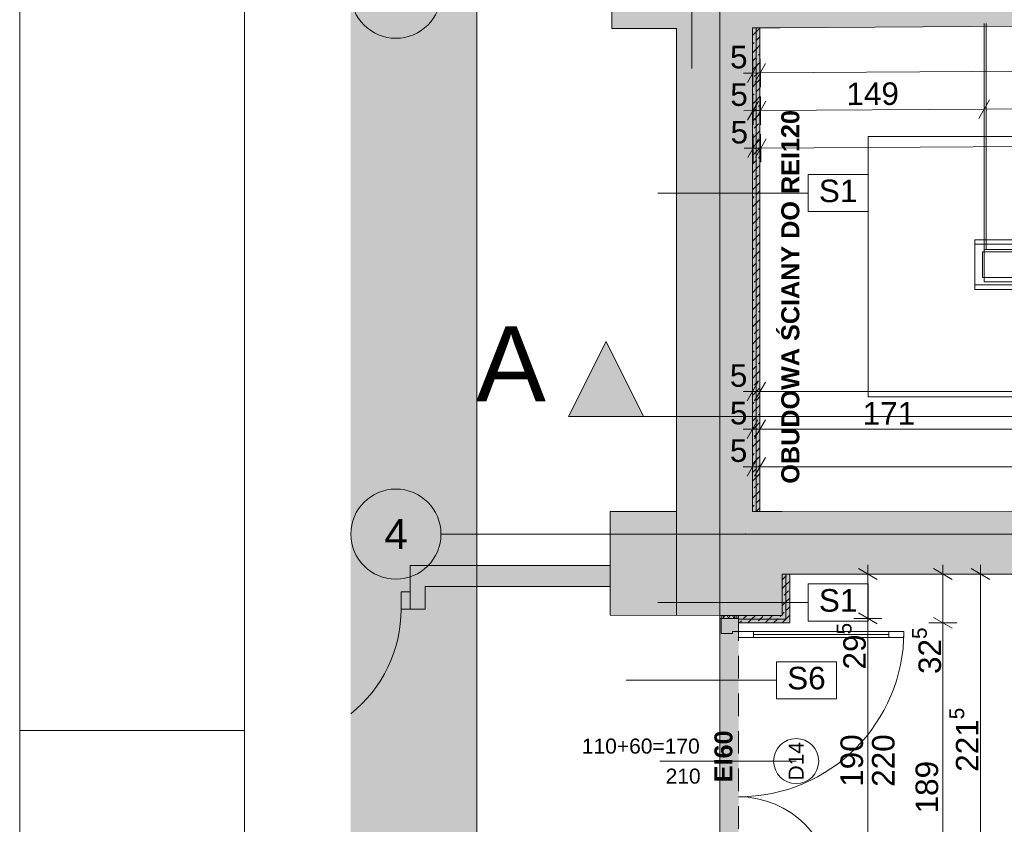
# Paper-space layout 'A-30 RZUT - PIĘTRO 0' of a CAD drawing. Header units: millimetres. Extents: x 0 to 800, y 0 to 700.
# Tile 3 of 26: x 0 to 131, y 285 to 392. Entities that reach past the tile are written whole.
import ezdxf
from ezdxf.xclip import XClip

# ---------------------------------------------------------------- set-up
doc = ezdxf.new("R2010")
doc.units = ezdxf.units.MM
doc.header["$MEASUREMENT"] = 0
doc.header["$XCLIPFRAME"] = 0
for name, pattern in [('ACAD_ISO03W100', [300, 120, -180]), ('DASHDOTX2', [1000, 500, -250, 0, -250]), ('GESTRICHELT2', [93.75, 62.5, -31.25]), ('Przer. długie kreski', [2.5, 1.5, -1]), ('PRZERYWANA_DU_A', [550, 350, -200])]:
    doc.linetypes.add(name, pattern=pattern)
for name, color, linetype, lineweight in [('A_Arkusz_Nr_pióra__1', 7, 'Continuous', 20), ('A_linie przekroju_Nr_pióra__1', 7, 'Continuous', 20), ('A_strefy_Nr_pióra__2', 8, 'Continuous', 13), ('A_wymiary_Nr_pióra__1', 7, 'Continuous', 20), ('A_wymiary_Nr_pióra__2', 8, 'Continuous', 13), ('A_ściany proj_Nr_pióra__1', 7, 'Continuous', 20), ('A_ściany proj_Nr_pióra__2', 8, 'Continuous', 13), ('A_ściany_Nr_pióra__1', 7, 'Continuous', 20), ('Drzwi Archicad_Nr_pióra__1', 7, 'Continuous', 20), ('Drzwi Archicad_Nr_pióra__3', 252, 'Continuous', 13), ('Znaczniki drzwi Archicada_Nr_pióra__3', 252, 'Continuous', 13)]:
    doc.layers.add(name, color=color, linetype=linetype, lineweight=lineweight)
for name, color, linetype, lineweight, true_color in [('A_Arkusz_Nr_pióra__237', 7, 'Continuous', 5, 0x343434), ('A_opis ścian_Nr_pióra__19', 7, 'Continuous', 5, 0x191919), ('A_osie_Nr_pióra__16', 7, 'Continuous', 5, 0x0f0f0f), ('A_osie_Nr_pióra__76', 7, 'Continuous', 5, 0x2d2d2d), ('A_pochwyt_Nr_pióra__161', 7, 'Continuous', 5, 0x949494), ('A_ppoż proj_Nr_pióra__8', 7, 'Continuous', 13, 0x4c4c4c), ('A_schody_Nr_pióra__10', 7, 'Continuous', 13, 0x4b4b4b), ('A_schody_Nr_pióra__4', 7, 'Continuous', 18, 0x4b4b4b), ('A_ściany proj_Nr_pióra__10', 7, 'Continuous', 13, 0x4b4b4b), ('A_ściany proj_Nr_pióra__21', 7, 'Continuous', 5, 0xb0b0b0)]:
    doc.layers.add(name, color=color, linetype=linetype, lineweight=lineweight, true_color=true_color)
for name, color, linetype in [('A_linie przekroju', 7, 'Continuous'), ('A_ppoż proj', 7, 'Continuous'), ('A_strefy', 7, 'Continuous'), ('A_ściany', 7, 'Continuous'), ('A_ściany proj', 7, 'Continuous'), ('Drzwi Archicad', 7, 'Continuous')]:
    doc.layers.add(name, color=color, linetype=linetype)
doc.styles.add('STYL_AUTOMATYCZNY_1', font='arial.ttf')
doc.styles.add('STYL_AUTOMATYCZNY_3', font='arial.ttf')
doc.styles.add('STYL_AUTOMATYCZNY_4', font='arial.ttf')
doc.styles.add('STYL_AUTOMATYCZNY_5', font='arial.ttf')
pattern_1 = [(45, (-3193.4131, -495.021), (-1.1404925, 1.1404925), []), (45, (-3192.2726, -495.021), (-1.1404925, 1.1404925), [0.80646, -0.40322])]
pattern_2 = [(0, (-3193.413, -495.021), (0, 2), [0, -2])]

# ---------------------------------------------------------------- blocks, each defined once
blk = doc.blocks.new('Rysunek_1_1', base_point=(-3193.41, -495.02))
at = {"layer": 'A_linie przekroju', "linetype": 'Continuous', "lineweight": 0, "true_color": 0x000000}
blk.add_hatch(color=18, dxfattribs=at).paths.add_polyline_path([(73.04, 338.79), (83.04, 338.79), (78.04, 348.79)])
at = {"layer": 'A_ppoż proj', "linetype": 'Continuous', "lineweight": 0, "true_color": 0x121212}
for points in [[(97.53, 390.5), (97.53, 326.12), (98.53, 326.12), (98.53, 390.5)], [(93.18, 273.52), (95.68, 273.52), (95.68, 311.32), (102.49, 311.32), (102.49, 317.82), (101.49, 317.82), (101.49, 312.32), (93.18, 312.32)]]:
    blk.add_hatch(color=250, dxfattribs=at).paths.add_polyline_path(points)
at = {"layer": 'A_strefy', "linetype": 'Continuous', "lineweight": 0, "true_color": 0x484848}
blk.add_hatch(color=251, dxfattribs=at).paths.add_polyline_path([(44.07, 110.55), (544.97, 110.55), (544.97, 263.13), (360.84, 263.13), (360.84, 123.13), (290.84, 123.13), (290.84, 263.13), (60.84, 263.13), (60.84, 680.75), (44.07, 680.75)])
at = {"layer": 'A_ściany', "linetype": 'Continuous', "lineweight": 0, "true_color": 0x000000}
for points in [[(78.83, 390.44), (87.44, 390.44), (87.4, 403.64), (81.83, 403.64)], [(78.83, 390.44), (81.83, 403.64), (78.83, 403.64)], [(87.44, 390.44), (101.23, 390.52), (101.15, 403.72), (87.4, 403.64)], [(101.23, 390.52), (132.83, 390.72), (132.83, 399.03), (101.18, 398.82)], [(87.44, 390.44), (87.44, 312.33), (97.53, 326.12), (97.53, 390.5)], [(87.44, 326.12), (78.61, 326.13), (78.61, 312.33), (87.43, 312.32)], [(101.49, 326.12), (97.53, 326.12), (87.44, 312.33), (101.49, 312.32)], [(139.35, 326.11), (101.49, 326.12), (101.49, 317.82), (139.35, 317.81)], [(51.97, 318.94), (51.97, 313.14), (53.97, 313.14), (53.97, 318.94)], [(78.61, 318.94), (53.97, 318.94), (53.97, 316.14), (78.61, 316.14)]]:
    blk.add_hatch(color=18, dxfattribs=at).paths.add_polyline_path(points)
at = {"layer": 'A_ściany proj', "linetype": 'Continuous', "lineweight": 0, "true_color": 0x4b4b4b}
h = blk.add_hatch(dxfattribs=at)
h.set_pattern_fill('FP_65_0001', color=251, style=0, pattern_type=2)
h.set_pattern_definition(pattern_1)
h.paths.add_polyline_path([(97.53, 390.5), (97.53, 326.12), (98.03, 326.12), (98.03, 390.5)])
h = blk.add_hatch(dxfattribs=at)
h.set_pattern_fill('FP_65_0001', color=251, style=0, pattern_type=2)
h.set_pattern_definition(pattern_1)
h.paths.add_polyline_path([(98.53, 326.12), (98.53, 390.5), (98.03, 390.5), (98.03, 326.12)])
h = blk.add_hatch(dxfattribs=at)
h.set_pattern_fill('FP_65_0001', color=251, style=0, pattern_type=2)
h.set_pattern_definition(pattern_1)
h.paths.add_polyline_path([(101.49, 317.82), (101.49, 312.32), (101.99, 311.82), (101.99, 317.82)])
h = blk.add_hatch(dxfattribs=at)
h.set_pattern_fill('FP_65_0001', color=251, style=0, pattern_type=2)
h.set_pattern_definition(pattern_1)
h.paths.add_polyline_path([(102.49, 311.32), (102.49, 317.82), (101.99, 317.82), (101.99, 311.82)])
at = {"layer": 'A_ściany proj', "linetype": 'Continuous', "lineweight": 13}
h = blk.add_hatch(dxfattribs=at)
h.set_pattern_fill('gypsum_0001', color=8, style=0, pattern_type=2)
h.set_pattern_definition(pattern_2)
h.paths.add_polyline_path([(93.18, 312.32), (93.18, 311.92), (93.43, 311.92), (93.43, 312.32)])
h = blk.add_hatch(dxfattribs=at)
h.set_pattern_fill('gypsum_0001', color=8, style=0, pattern_type=2)
h.set_pattern_definition(pattern_2)
h.paths.add_polyline_path([(93.43, 311.92), (93.68, 311.92), (93.68, 312.32), (93.43, 312.32)])
h = blk.add_hatch(dxfattribs=at)
h.set_pattern_fill('batt_insulation_0001', color=8, style=0, pattern_type=2)
h.set_pattern_definition([(60, (-3193.4131, -495.02095), (-0.51961524, 0.3), []), (120, (-3193.4131, -495.02095), (0.51961524, 0.3), [])])
h.paths.add_polyline_path([(93.68, 312.32), (93.68, 311.92), (95.18, 311.92), (95.18, 312.32)])
h = blk.add_hatch(dxfattribs=at)
h.set_pattern_fill('gypsum_0001', color=8, style=0, pattern_type=2)
h.set_pattern_definition(pattern_2)
h.paths.add_polyline_path([(95.18, 312.32), (95.18, 311.92), (95.43, 311.92), (95.43, 312.32)])
h = blk.add_hatch(dxfattribs=at)
h.set_pattern_fill('gypsum_0001', color=8, style=0, pattern_type=2)
h.set_pattern_definition(pattern_2)
h.paths.add_polyline_path([(95.43, 312.32), (95.43, 311.92), (95.68, 311.92), (95.68, 312.32)])
at = {"layer": 'A_ściany proj', "linetype": 'Continuous', "lineweight": 0, "true_color": 0x4b4b4b}
h = blk.add_hatch(dxfattribs=at)
h.set_pattern_fill('FP_65_0001', color=251, style=0, pattern_type=2)
h.set_pattern_definition(pattern_1)
h.paths.add_polyline_path([(101.49, 312.32), (95.68, 312.32), (95.68, 311.82), (101.99, 311.82)])
h = blk.add_hatch(dxfattribs=at)
h.set_pattern_fill('FP_65_0001', color=251, style=0, pattern_type=2)
h.set_pattern_definition(pattern_1)
h.paths.add_polyline_path([(95.68, 311.32), (102.49, 311.32), (101.99, 311.82), (95.68, 311.82)])
at = {"layer": 'Drzwi Archicad', "linetype": 'Continuous', "lineweight": 0, "true_color": 0xfdfdfd}
blk.add_hatch(color=7, dxfattribs=at).paths.add_polyline_path([(51.97, 315.44), (50.77, 315.44), (50.77, 313.14), (51.97, 313.14)])
at = {"layer": 'A_linie przekroju_Nr_pióra__1', "color": 7, "linetype": 'ACAD_ISO03W100', "lineweight": 20, "ltscale": 2}
blk.add_line((83.04, 338.79), (544.97, 338.79), dxfattribs=at)
at = {"layer": 'A_linie przekroju_Nr_pióra__1', "color": 7, "linetype": 'Continuous', "lineweight": 20, "ltscale": 2, "flags": 128}
blk.add_lwpolyline([(73.04, 338.79), (83.04, 338.79), (78.04, 348.79)], close=True, dxfattribs=at)
at = {"layer": 'A_opis ścian_Nr_pióra__19', "color": 250, "linetype": 'Continuous', "lineweight": 5, "ltscale": 2, "true_color": 0x191919}
for p, q in [((89.47, 405.1), (89.47, 385.1)), ((112.93, 371.01), (104.93, 371.01)), ((104.93, 371.01), (104.93, 366.06)), ((112.93, 366.06), (112.93, 371.01)), ((104.93, 368.53), (84.93, 368.53)), ((104.93, 366.06), (112.93, 366.06)), ((112.93, 316.5), (104.93, 316.5)), ((104.93, 316.5), (104.93, 311.55)), ((112.93, 311.55), (112.93, 316.5)), ((104.93, 314.02), (84.93, 314.02)), ((104.93, 311.55), (112.93, 311.55)), ((108.71, 306.15), (100.71, 306.15)), ((100.71, 306.15), (100.71, 301.2)), ((108.71, 301.2), (108.71, 306.15)), ((100.71, 303.68), (80.71, 303.68)), ((100.71, 301.2), (108.71, 301.2))]:
    blk.add_line(p, q, dxfattribs=at)
at = {"layer": 'A_osie_Nr_pióra__16', "color": 250, "linetype": 'DASHDOTX2', "lineweight": 5, "ltscale": 2, "true_color": 0x0f0f0f}
for p, q in [((93.18, 526.77), (93.18, 198.32)), ((96.57, 323.13), (56.07, 323.13)), ((544.97, 323.13), (96.57, 323.13)), ((96.57, 323.13), (96.57, 323.13))]:
    blk.add_line(p, q, dxfattribs=at)
blk.add_point((96.57, 323.13), dxfattribs=at)
at = {"layer": 'A_osie_Nr_pióra__76', "color": 250, "linetype": 'Continuous', "lineweight": 5, "ltscale": 2, "true_color": 0x2d2d2d}
for centre in [(50.07, 395.13), (50.07, 323.13)]:
    blk.add_circle(centre, 6, dxfattribs=at)
at = {"layer": 'A_pochwyt_Nr_pióra__161', "color": 252, "linetype": 'Continuous', "lineweight": 5, "ltscale": 2, "true_color": 0x949494}
for p, q in [((127.13, 362.31), (190.33, 362.31)), ((127.13, 362.31), (127.13, 355.7)), ((127.13, 361.71), (190.33, 361.71)), ((128.13, 360.71), (128.13, 357.3)), ((128.13, 360.71), (189.33, 360.71)), ((128.13, 357.3), (158.3, 357.3)), ((127.13, 356.3), (157.87, 356.3)), ((127.13, 355.7), (157.61, 355.7))]:
    blk.add_line(p, q, dxfattribs=at)
at = {"layer": 'A_schody_Nr_pióra__10', "color": 251, "linetype": 'GESTRICHELT2', "lineweight": 13, "ltscale": 2, "true_color": 0x4b4b4b}
blk.add_line((128.63, 391.08), (128.63, 361.01), dxfattribs=at)
at = {"layer": 'A_schody_Nr_pióra__4', "color": 251, "linetype": 'Continuous', "lineweight": 18, "ltscale": 2, "true_color": 0x4b4b4b}
for p, q in [((128.35, 391.08), (128.35, 356.7)), ((208.88, 376.04), (112.93, 376.04)), ((112.93, 341.4), (112.93, 376.04)), ((128.35, 361.01), (189.13, 361.01)), ((158.05, 356.7), (128.35, 356.7)), ((151.45, 341.4), (112.93, 341.4))]:
    blk.add_line(p, q, dxfattribs=at)
at = {"layer": 'A_strefy_Nr_pióra__2', "color": 8, "linetype": 'PRZERYWANA_DU_A', "lineweight": 13, "ltscale": 2, "flags": 128}
blk.add_lwpolyline([(60.84, 680.75), (60.84, 263.13), (290.84, 263.13), (290.84, 123.13), (360.84, 123.13), (360.84, 263.13), (544.97, 263.13)], dxfattribs=at)
at = {"layer": 'A_wymiary_Nr_pióra__1', "color": 7, "linetype": 'Continuous', "lineweight": 20, "ltscale": 2}
for p, q in [((98.28, 385.76), (96.86, 383.25)), ((99.28, 385.76), (97.86, 383.25)), ((98.31, 380.76), (96.89, 378.25)), ((99.31, 380.76), (97.89, 378.25)), ((129.07, 380.95), (127.64, 378.44)), ((98.35, 375.76), (96.92, 373.25)), ((99.35, 375.76), (97.92, 373.25)), ((98.25, 343.35), (96.81, 340.85)), ((99.25, 343.35), (97.81, 340.85)), ((98.25, 338.35), (96.81, 335.85)), ((99.25, 338.35), (97.81, 335.85)), ((98.25, 333.35), (96.81, 330.85)), ((99.25, 333.35), (97.81, 330.85)), ((114.13, 317.1), (111.63, 318.55)), ((124.13, 317.1), (121.63, 318.55)), ((129.13, 317.1), (126.63, 318.55)), ((111.63, 312.64), (114.13, 311.2)), ((121.63, 312.05), (124.13, 310.6))]:
    blk.add_line(p, q, dxfattribs=at)
at = {"layer": 'A_wymiary_Nr_pióra__2', "color": 8, "linetype": 'Continuous', "lineweight": 13, "ltscale": 2}
for p, q in [((97.58, 382.63), (97.56, 386.38)), ((98.58, 382.63), (98.56, 386.38)), ((96.35, 384.49), (97.57, 384.5)), ((97.57, 384.5), (98.57, 384.51)), ((98.57, 384.51), (191.79, 385.1)), ((97.61, 377.63), (97.59, 381.38)), ((98.61, 377.63), (98.59, 381.38)), ((128.37, 377.82), (128.35, 381.57)), ((128.36, 379.7), (189.13, 380.08)), ((96.38, 379.49), (97.6, 379.5)), ((97.6, 379.5), (98.6, 379.51)), ((98.6, 379.51), (128.36, 379.7)), ((97.64, 372.63), (97.62, 376.38)), ((98.64, 372.63), (98.62, 376.38)), ((98.63, 374.51), (228.41, 375.33)), ((96.41, 374.49), (97.63, 374.5)), ((97.63, 374.5), (98.63, 374.51)), ((97.53, 340.23), (97.53, 343.98)), ((98.53, 340.23), (98.53, 343.98)), ((96.31, 342.1), (97.53, 342.1)), ((97.53, 342.1), (98.53, 342.1)), ((98.53, 342.1), (228.8, 342.1)), ((97.53, 335.23), (97.53, 338.98)), ((98.53, 335.23), (98.53, 338.98)), ((96.31, 337.1), (97.53, 337.1)), ((97.53, 337.1), (98.53, 337.1)), ((98.53, 337.1), (132.73, 337.1)), ((97.53, 330.23), (97.53, 333.98)), ((98.53, 330.23), (98.53, 333.98)), ((96.31, 332.1), (97.53, 332.1)), ((97.53, 332.1), (98.53, 332.1)), ((98.53, 332.1), (192.35, 332.1)), ((112.88, 317.82), (112.88, 319.05)), ((122.88, 317.82), (122.88, 319.05)), ((127.88, 317.82), (127.88, 319.05)), ((114.75, 317.82), (111, 317.82)), ((112.88, 311.92), (112.88, 317.82)), ((124.75, 317.82), (121, 317.82)), ((122.88, 311.32), (122.88, 317.82)), ((129.75, 317.82), (126, 317.82)), ((127.88, 273.52), (127.88, 317.82)), ((114.75, 311.92), (111, 311.92)), ((112.88, 273.92), (112.88, 311.92)), ((124.75, 311.32), (121, 311.32)), ((122.88, 273.52), (122.88, 311.32))]:
    blk.add_line(p, q, dxfattribs=at)
at = {"layer": 'A_ściany proj_Nr_pióra__1', "color": 7, "linetype": 'Continuous', "lineweight": 20, "ltscale": 2, "flags": 128}
for points in [[(97.53, 390.5), (97.53, 326.12)], [(98.53, 326.12), (98.53, 390.5)], [(101.49, 317.82), (101.49, 312.32)], [(102.49, 311.32), (102.49, 317.82)], [(93.18, 312.32), (93.18, 311.92)], [(95.68, 311.92), (95.68, 312.32)], [(101.49, 312.32), (95.68, 312.32)], [(95.68, 311.32), (102.49, 311.32)]]:
    blk.add_lwpolyline(points, dxfattribs=at)
at = {"layer": 'A_ściany proj_Nr_pióra__10', "color": 251, "linetype": 'Continuous', "lineweight": 13, "ltscale": 2, "true_color": 0x4b4b4b}
for p, q in [((98.03, 326.12), (98.03, 390.5)), ((98.03, 390.5), (98.03, 326.12)), ((101.99, 311.82), (101.99, 317.82)), ((101.99, 317.82), (101.99, 311.82)), ((95.68, 311.82), (101.99, 311.82)), ((101.99, 311.82), (95.68, 311.82))]:
    blk.add_line(p, q, dxfattribs=at)
at = {"layer": 'A_ściany proj_Nr_pióra__2', "color": 8, "linetype": 'Continuous', "lineweight": 13, "ltscale": 2, "flags": 128}
for points in [[(98.03, 390.5), (97.53, 390.5)], [(98.53, 390.5), (98.03, 390.5)], [(98.03, 326.12), (97.53, 326.12)], [(98.53, 326.12), (98.03, 326.12)], [(101.99, 317.82), (101.49, 317.82)], [(102.49, 317.82), (101.99, 317.82)], [(95.68, 311.82), (95.68, 312.32)], [(95.68, 311.32), (95.68, 311.82)]]:
    blk.add_lwpolyline(points, dxfattribs=at)
at = {"layer": 'A_ściany proj_Nr_pióra__21', "color": 253, "linetype": 'Continuous', "lineweight": 5, "ltscale": 2, "true_color": 0xb0b0b0}
for p, q in [((93.38, 311.92), (93.18, 311.92)), ((93.43, 311.92), (93.38, 311.92)), ((93.43, 312.32), (93.43, 311.92)), ((93.68, 311.92), (93.43, 311.92)), ((93.68, 312.32), (93.68, 311.92)), ((95.18, 311.92), (93.68, 311.92)), ((95.18, 311.92), (95.18, 312.32)), ((95.43, 311.92), (95.18, 311.92)), ((95.43, 311.92), (95.43, 312.32)), ((95.68, 311.92), (95.43, 311.92))]:
    blk.add_line(p, q, dxfattribs=at)
at = {"layer": 'A_ściany proj_Nr_pióra__21', "color": 253, "linetype": 'Continuous', "lineweight": 5, "ltscale": 2, "true_color": 0xb0b0b0, "flags": 128}
for points in [[(93.43, 312.32), (93.18, 312.32)], [(93.68, 312.32), (93.43, 312.32)], [(95.18, 312.32), (93.68, 312.32)], [(95.43, 312.32), (95.18, 312.32)], [(95.68, 312.32), (95.43, 312.32)]]:
    blk.add_lwpolyline(points, dxfattribs=at)
at = {"layer": 'A_ściany_Nr_pióra__1', "color": 7, "linetype": 'Continuous', "lineweight": 20, "ltscale": 2}
for p, q in [((51.97, 318.94), (52.71, 318.94)), ((51.97, 315.44), (51.97, 318.94)), ((51.97, 313.14), (51.97, 315.44)), ((51.97, 313.14), (52.91, 313.14))]:
    blk.add_line(p, q, dxfattribs=at)
at = {"layer": 'A_ściany_Nr_pióra__1', "color": 7, "linetype": 'Continuous', "lineweight": 20, "ltscale": 2, "flags": 128}
for points in [[(78.83, 403.64), (78.83, 390.44)], [(97.53, 390.5), (101.23, 390.52)], [(101.23, 390.52), (132.83, 390.72)], [(78.83, 390.44), (87.44, 390.44)], [(87.44, 390.44), (87.44, 312.33)], [(97.53, 326.12), (97.53, 390.5)], [(87.44, 326.12), (78.61, 326.13)], [(78.61, 326.13), (78.61, 312.33)], [(87.43, 312.32), (87.44, 326.12)], [(101.49, 326.12), (97.53, 326.12)], [(139.35, 326.11), (101.49, 326.12)], [(53.97, 318.94), (51.97, 318.94)], [(78.61, 318.94), (53.97, 318.94)], [(78.61, 316.14), (78.61, 318.94)], [(101.49, 317.82), (139.35, 317.81)], [(101.49, 312.32), (101.49, 317.82)], [(53.97, 316.14), (78.61, 316.14)], [(53.97, 313.14), (53.97, 316.14)], [(51.97, 313.14), (53.97, 313.14)], [(78.61, 312.33), (87.43, 312.32)], [(87.44, 312.33), (101.49, 312.32)]]:
    blk.add_lwpolyline(points, dxfattribs=at)
at = {"layer": 'Drzwi Archicad_Nr_pióra__1', "color": 7, "linetype": 'Continuous', "lineweight": 20, "ltscale": 2}
for p, q in [((51.97, 315.44), (51.97, 318.94)), ((51.97, 315.44), (51.97, 318.94)), ((51.97, 318.94), (52.71, 318.94)), ((51.97, 318.94), (52.71, 318.94)), ((51.97, 315.44), (50.77, 315.44)), ((50.77, 315.44), (50.77, 313.14)), ((51.97, 313.14), (51.97, 315.44)), ((51.97, 313.14), (51.97, 315.44)), ((51.97, 313.14), (51.97, 315.44)), ((50.77, 313.14), (51.97, 313.14)), ((51.97, 313.14), (52.91, 313.14)), ((51.97, 313.14), (52.91, 313.14))]:
    blk.add_line(p, q, dxfattribs=at)
blk.add_arc((32.97, 313.14), 17.8, 308.573, 0, dxfattribs=at)
at = {"layer": 'Drzwi Archicad_Nr_pióra__3', "color": 252, "linetype": 'Przer. długie kreski', "lineweight": 13, "ltscale": 2}
for p, q in [((93.18, 273.92), (93.18, 311.92)), ((95.68, 273.92), (95.68, 311.92))]:
    blk.add_line(p, q, dxfattribs=at)
at = {"layer": 'Drzwi Archicad_Nr_pióra__3', "color": 252, "linetype": 'Continuous', "lineweight": 13, "ltscale": 2}
for p, q in [((93.38, 311.92), (93.18, 311.92)), ((93.38, 311.92), (95.68, 311.92)), ((93.38, 309.92), (93.38, 311.92)), ((93.43, 311.92), (93.38, 311.92)), ((93.43, 311.92), (93.38, 311.92)), ((93.68, 311.92), (93.43, 311.92)), ((93.68, 311.92), (93.43, 311.92)), ((95.18, 311.92), (93.68, 311.92)), ((95.18, 311.92), (93.68, 311.92)), ((95.43, 311.92), (95.18, 311.92)), ((95.43, 311.92), (95.18, 311.92)), ((95.68, 311.92), (95.43, 311.92)), ((95.68, 311.92), (95.43, 311.92)), ((95.68, 311.92), (95.68, 310.16)), ((94.88, 309.92), (93.38, 309.92)), ((95.68, 310.16), (94.88, 310.16)), ((94.88, 310.16), (94.88, 309.92)), ((97.68, 310.16), (95.68, 310.16)), ((95.68, 310.16), (95.68, 309.36)), ((95.68, 309.36), (97.68, 309.36)), ((97.68, 309.36), (97.68, 310.16)), ((115.68, 309.76), (97.68, 309.76)), ((117.68, 310.16), (115.68, 310.16)), ((115.68, 310.16), (115.68, 309.36)), ((115.68, 309.36), (117.68, 309.36)), ((117.68, 309.36), (117.68, 310.16))]:
    blk.add_line(p, q, dxfattribs=at)
at = {"layer": 'Drzwi Archicad_Nr_pióra__3', "color": 252, "linetype": 'Continuous', "lineweight": 13, "ltscale": 2, "flags": 128}
for points in [[(115.68, 310.16), (97.68, 310.16), (97.68, 309.76), (115.68, 309.76)], [(115.68, 309.76), (97.68, 309.76), (97.68, 309.36), (115.68, 309.36)]]:
    blk.add_lwpolyline(points, close=True, dxfattribs=at)
at = {"layer": 'Drzwi Archicad_Nr_pióra__3', "color": 252, "linetype": 'Continuous', "lineweight": 13, "ltscale": 2}
for centre, radius, start, end in [((95.68, 310.16), 22, 270, 0), ((95.68, 275.68), 12.48, 0, 90)]:
    blk.add_arc(centre, radius, start, end, dxfattribs=at)
at = {"layer": 'Znaczniki drzwi Archicada_Nr_pióra__3', "color": 252, "linetype": 'Continuous', "lineweight": 13, "ltscale": 2}
blk.add_line((103.34, 292.92), (85.18, 292.92), dxfattribs=at)
at = {"layer": 'Znaczniki drzwi Archicada_Nr_pióra__3', "color": 252, "linetype": 'Continuous', "lineweight": 13, "ltscale": 2, "flags": 128}
blk.add_lwpolyline([(103.34, 289.92, 1), (103.34, 295.92, 1)], format="xyb", close=True, dxfattribs=at)
at = {"layer": 'A_linie przekroju_Nr_pióra__1', "color": 7, "linetype": 'Continuous', "lineweight": 20, "insert": (70.04, 340.79), "char_height": 10, "attachment_point": 9, "style": 'STYL_AUTOMATYCZNY_1'}
blk.add_mtext('\\A1;{\\pqr;\\pt0;\\fArial|b0|i0|c238|p0;\\W1.000000;A}', dxfattribs=at)
at = {"layer": 'A_opis ścian_Nr_pióra__19', "color": 250, "linetype": 'Continuous', "lineweight": 5, "true_color": 0x191919, "char_height": 3, "attachment_point": 2, "style": 'STYL_AUTOMATYCZNY_1'}
for s, insert in [('\\A1;{\\pqc;\\fArial|b0|i0|c238|p0;\\W1.000000;S1}', (108.93, 370.32)), ('\\A1;{\\pqc;\\fArial|b0|i0|c238|p0;\\W1.000000;S1}', (108.93, 315.81)), ('\\A1;{\\pqc;\\fArial|b0|i0|c238|p0;\\W1.000000;S6}', (104.71, 305.47))]:
    blk.add_mtext(s, dxfattribs=dict(at, insert=insert))
at = {"layer": 'A_osie_Nr_pióra__76', "color": 250, "linetype": 'Continuous', "lineweight": 5, "true_color": 0x2d2d2d, "insert": (48.54, 325.13), "char_height": 4, "attachment_point": 1, "style": 'STYL_AUTOMATYCZNY_1'}
blk.add_mtext('\\A1;{\\pql;\\pt0;\\fArial|b0|i0|c238|p0;\\W1.000000;4}', dxfattribs=at)
at = {"layer": 'A_ppoż proj_Nr_pióra__8', "color": 251, "linetype": 'Continuous', "lineweight": 13, "true_color": 0x4c4c4c, "char_height": 2.4, "attachment_point": 5, "rotation": 90, "style": 'STYL_AUTOMATYCZNY_3'}
for s, insert in [('\\A1;{\\pqc;\\fArial|b1|i0|c238|p0;\\W1.000000;OBUDOWA ŚCIANY DO REI120}', (102.58, 354.71)), ('\\A1;{\\pqc;\\fArial|b1|i0|c238|p0;\\W1.000000;EI60}', (93.68, 293.55))]:
    blk.add_mtext(s, dxfattribs=dict(at, insert=insert))
at = {"layer": 'A_wymiary_Nr_pióra__1', "color": 7, "linetype": 'Continuous', "lineweight": 20, "char_height": 3, "attachment_point": 7, "style": 'STYL_AUTOMATYCZNY_5'}
for s, insert, width, rotation in [('\\A1;{\\pql;\\fArial|b0|i0|c238|p0;\\W1.000000;5}', (94.55, 385.08), 2.2882, 0.3645), ('\\A1;{\\pql;\\fArial|b0|i0|c238|p0;\\W1.000000;5}', (94.59, 380.08), 2.2882, 0.3645), ('\\A1;{\\pql;\\fArial|b0|i0|c238|p0;\\W1.000000;149}', (110.04, 380.18), 6.8645, 0.3645), ('\\A1;{\\pql;\\fArial|b0|i0|c238|p0;\\W1.000000;5}', (94.62, 375.08), 2.2882, 0.3645), ('\\A1;{\\pql;\\fArial|b0|i0|c238|p0;\\W1.000000;190}', (112.28, 289.49), 6.8645, 90), ('\\A1;{\\pql;\\fArial|b0|i0|c238|p0;\\W1.000000;220}', (116.48, 289.49), 6.8645, 90), ('\\A1;{\\pql;\\fArial|b0|i0|c238|p0;\\W1.000000;189}', (122.28, 285.95), 6.8645, 90)]:
    blk.add_mtext(s, dxfattribs=dict(at, insert=insert, width=width, rotation=rotation))
for s, insert, width in [('\\A1;{\\pql;\\fArial|b0|i0|c238|p0;\\W1.000000;5}', (94.52, 342.7), 2.2882), ('\\A1;{\\pql;\\fArial|b0|i0|c238|p0;\\W1.000000;5}', (94.52, 337.7), 2.2882), ('\\A1;{\\pql;\\fArial|b0|i0|c238|p0;\\W1.000000;171}', (112.2, 337.7), 6.8645), ('\\A1;{\\pql;\\fArial|b0|i0|c238|p0;\\W1.000000;5}', (94.52, 332.7), 2.2882)]:
    blk.add_mtext(s, dxfattribs=dict(at, insert=insert, width=width))
at = {"layer": 'A_wymiary_Nr_pióra__1', "color": 7, "linetype": 'Continuous', "lineweight": 20, "char_height": 3, "attachment_point": 7, "rotation": 90, "style": 'STYL_AUTOMATYCZNY_1'}
for s, insert in [('\\A1;{\\pql;\\fArial|b0|i0|c238|p0;\\W1.000000;29\\fArial|b0|i0|c238|p0;\\W1.000000;\\A1{\\H.66x;\\S5^  ;}}', (113.49, 305.11)), ('\\A1;{\\pql;\\fArial|b0|i0|c238|p0;\\W1.000000;32\\fArial|b0|i0|c238|p0;\\W1.000000;\\A1{\\H.66x;\\S5^  ;}}', (123.5, 304.51)), ('\\A1;{\\pql;\\fArial|b0|i0|c238|p0;\\W1.000000;221\\fArial|b0|i0|c238|p0;\\W1.000000;\\A1{\\H.66x;\\S5^  ;}}', (128.48, 291.49))]:
    blk.add_mtext(s, dxfattribs=dict(at, insert=insert))
at = {"layer": 'Znaczniki drzwi Archicada_Nr_pióra__3', "color": 252, "linetype": 'Continuous', "lineweight": 13, "char_height": 2, "attachment_point": 7, "style": 'STYL_AUTOMATYCZNY_4'}
for s, insert in [('\\A1;{\\pql;\\fArial CE|b0|i0|c238|p0;\\W1.000000;110+60=170}', (74.82, 293.89)), ('\\A1;{\\pql;\\fArial CE|b0|i0|c238|p0;\\W1.000000;210}', (85.97, 289.89))]:
    blk.add_mtext(s, dxfattribs=dict(at, insert=insert))
at = {"layer": 'Znaczniki drzwi Archicada_Nr_pióra__3', "color": 252, "linetype": 'Continuous', "lineweight": 13, "insert": (104.34, 290.33), "char_height": 2, "attachment_point": 7, "rotation": 90, "style": 'STYL_AUTOMATYCZNY_4'}
blk.add_mtext('\\A1;{\\pql;\\fArial CE|b0|i0|c238|p0;\\W1.000000;D14}', dxfattribs=at)

psp = doc.layouts.new('A-30 RZUT - PIĘTRO 0')

# ---------------------------------------------------------------- linework, layer by layer
at = {"layer": 'A_Arkusz_Nr_pióra__1', "color": 7, "linetype": 'Continuous', "lineweight": 20}
psp.add_line((29.9, 695.1), (29.9, 4.9), dxfattribs=at)
at = {"layer": 'A_Arkusz_Nr_pióra__1', "color": 7, "linetype": 'Continuous', "lineweight": 20, "flags": 128}
psp.add_lwpolyline([(0, 700), (800, 700), (800, 0), (0, 0)], close=True, dxfattribs=at)
at = {"layer": 'A_Arkusz_Nr_pióra__237', "color": 250, "linetype": 'Continuous', "lineweight": 5, "true_color": 0x343434}
psp.add_line((0, 297), (29.9, 297), dxfattribs=at)

# ---------------------------------------------------------------- block references
at = {"color": 37, "linetype": 'Continuous', "lineweight": 5, "true_color": 0x656532}
ref = psp.add_blockref('Rysunek_1_1', (-3193.41, -495.02), dxfattribs=at)
XClip(ref).set_block_clipping_path([(44.069637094, 110.5468323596), (544.9695795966, 680.7487186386)])

doc.saveas('drawing.dxf')
